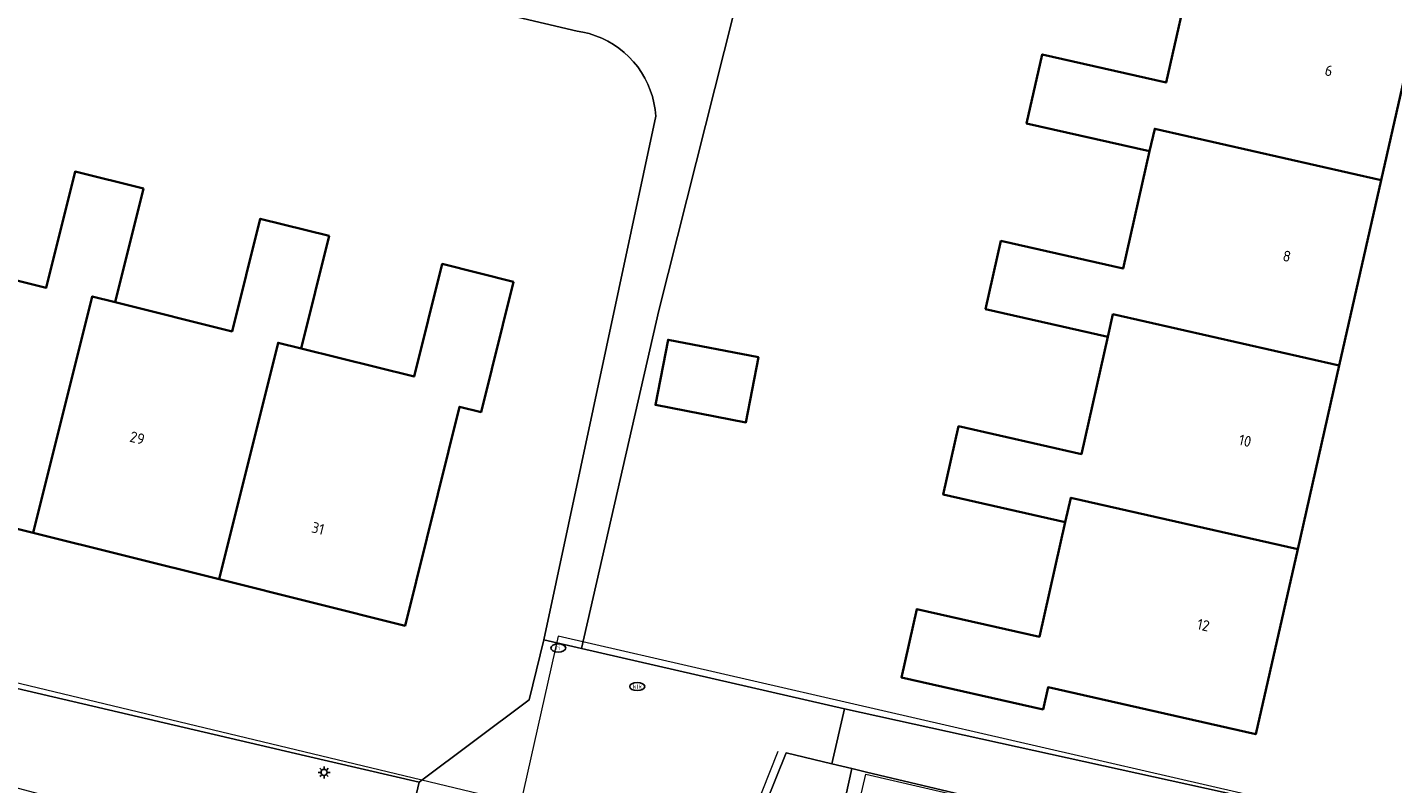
# Model space of a CAD drawing. Header units: metres. Extents: x 253395 to 254027, y 592765 to 593194.
# Tile 60 of 173: x 253483 to 253529, y 593044 to 593069. Entities that reach past the tile are written whole.
import ezdxf
from ezdxf.enums import TextEntityAlignment as Align
from ezdxf.lldxf.tags import DXFTag

# ---------------------------------------------------------------- set-up
doc = ezdxf.new("R2010")
doc.units = ezdxf.units.M
for name, color, linetype, lineweight in [('B-WE-IE-MEUBILAIR-S', 254, 'Continuous', 25), ('B-WE-KG-GRENS_PERCEEL-G', 254, 'KG-PERCEEL-SO', 18), ('B-WE-OG-BEBOUWING-GV', 254, 'Continuous', 35), ('B-WE-OG-BEBOUWING-T18', 254, 'Continuous', 18), ('B-WE-OG-TERREIN_BEGROEID-GV', 254, 'Continuous', 18), ('B-WE-OG-TERREIN_ERF-GV', 254, 'Continuous', 18), ('B-WE-RI-HWA_GOOT_MOLGOOT-G', 254, 'Continuous', 18), ('B-WE-VH-OPENVERHARDING-GV', 254, 'Continuous', 18)]:
    doc.layers.add(name, color=color, linetype=linetype, lineweight=lineweight)
doc.styles.add('NLCS-ISO', font='txt')
doc.styles.add('NLCS-ISO-M200-T18', font='txt', dxfattribs={"height": 0.36})
doc.styles.get("Standard").update_dxf_attribs({"font": 'simplex.shx'})
tags = doc.linetypes.add('KG-PERCEEL-SO', pattern='A,5.5,-2,["P",Standard,S=1.8,R=0,X=-0.5,Y=-0.9],-2,5.5,-2,[5,NLCS.SHX,S=0.75,R=0,X=0,Y=0],-2', length=19).pattern_tags.tags
tags[6] = DXFTag(74, 10)

# ---------------------------------------------------------------- blocks, each defined once
blk = doc.blocks.new('SIE-MEUBILAIR_PAAL_LICHTMAST-SO')
for points in [[(-0.62, 0), (-1, 0)], [(-0.71, 0.71), (-0.44, 0.44)], [(0, 1), (0, 0.62)], [(0.44, 0.44), (0.71, 0.71)], [(1, 0), (0.62, 0)], [(-0.71, -0.71), (-0.44, -0.44)], [(0, -0.62), (0, -1)], [(0.44, -0.44), (0.71, -0.71)]]:
    blk.add_lwpolyline(points)
blk.add_circle((0, 0), 0.5)
blk = doc.blocks.new('SIE-MEUBILAIR_PUT_RIOOLPUT-SO')
blk.add_ellipse((0, 0), major_axis=(1.25, 0), ratio=0.54)
at = {"style": 'NLCS-ISO'}
blk.add_text('ri', height=0.75, dxfattribs=at).set_placement((-0.04, 0.07), align=Align.MIDDLE_CENTER)
blk = doc.blocks.new('SIE-MEUBILAIR_PUT_KOLK-SO')
blk.add_ellipse((0, 0), major_axis=(1.25, 0), ratio=0.54)
at = {"style": 'NLCS-ISO'}
blk.add_text('klk', height=0.75, dxfattribs=at).set_placement((0.03, 0), align=Align.MIDDLE_CENTER)

msp = doc.modelspace()

# ---------------------------------------------------------------- linework, layer by layer
at = {"layer": 'B-WE-KG-GRENS_PERCEEL-G'}
for points in [[(253542.275, 593081.876), (253533.318, 593040.993), (253500.979, 593048.425), (253499.729, 593042.857), (253443.357, 593056.379), (253455.465, 593106.663), (253512.82, 593092.908), (253511.771, 593088.752)], [(253537.512, 593037.746), (253524.901, 592984.662), (253498.832, 592990.858), (253511.195, 593043.838)]]:
    msp.add_lwpolyline(points, close=True, dxfattribs=at)
at = {"layer": 'B-WE-OG-BEBOUWING-GV'}
for points in [[(253529.702, 593069.717), (253522.207, 593071.414), (253522.061, 593070.767), (253521.162, 593066.796), (253517.05, 593067.728), (253516.531, 593065.439), (253520.615, 593064.514), (253520.784, 593065.262), (253528.307, 593063.56)], [(253528.307, 593063.56), (253520.784, 593065.262), (253520.615, 593064.514), (253519.734, 593060.621), (253515.678, 593061.54), (253515.166, 593059.278), (253519.23, 593058.358), (253519.399, 593059.104), (253526.913, 593057.402)], [(253487.204, 593063.276), (253484.935, 593063.842), (253483.973, 593059.982), (253480.208, 593060.92), (253479.307, 593061.145), (253477.373, 593053.385), (253483.546, 593051.846), (253485.502, 593059.695), (253486.264, 593059.505)], [(253493.372, 593061.706), (253491.08, 593062.277), (253490.147, 593058.537), (253486.264, 593059.505), (253485.502, 593059.695), (253483.546, 593051.846), (253489.718, 593050.308), (253491.675, 593058.162), (253492.441, 593057.971)], [(253499.495, 593060.186), (253497.125, 593060.776), (253496.193, 593057.036), (253492.441, 593057.971), (253491.675, 593058.162), (253489.718, 593050.308), (253495.89, 593048.77), (253497.701, 593056.036), (253498.416, 593055.857)], [(253526.913, 593057.402), (253519.399, 593059.104), (253519.23, 593058.358), (253518.349, 593054.467), (253514.274, 593055.39), (253513.76, 593053.12), (253517.815, 593052.202), (253517.999, 593053.015), (253525.533, 593051.309)], [(253507.625, 593057.676), (253504.624, 593058.257), (253504.206, 593056.099), (253507.207, 593055.518)], [(253525.533, 593051.309), (253517.999, 593053.015), (253517.815, 593052.202), (253516.954, 593048.4), (253512.887, 593049.321), (253512.373, 593047.054), (253517.075, 593045.989), (253517.242, 593046.726), (253524.141, 593045.164)]]:
    msp.add_lwpolyline(points, close=True, dxfattribs=at)
at = {"layer": 'B-WE-OG-TERREIN_BEGROEID-GV'}
msp.add_lwpolyline([(253510.725, 593044.028), (253510.062, 593044.185), (253508.544, 593044.555), (253504.7, 593035.018), (253508.569, 593034.202)], close=True, dxfattribs=at)
at = {"layer": 'B-WE-OG-TERREIN_ERF-GV'}
for points in [[(253542.307, 593081.329), (253542.426, 593081.842), (253511.771, 593088.752), (253504.318, 593059.232), (253501.754, 593048.015), (253510.478, 593046.013), (253533.318, 593040.993)], [(253507.207, 593055.518), (253504.206, 593056.099), (253504.624, 593058.257), (253507.625, 593057.676)]]:
    msp.add_lwpolyline(points, close=True, dxfattribs=at)
for points in [[(253475.278, 593048.488), (253492.582, 593044.45), (253496.363, 593043.578), (253500.007, 593046.306), (253500.501, 593048.303), (253504.216, 593065.682), (253504.195, 593065.901), (253504.157, 593066.118), (253504.104, 593066.332), (253504.035, 593066.542), (253503.952, 593066.746), (253503.854, 593066.943), (253503.742, 593067.133), (253503.616, 593067.314), (253503.478, 593067.486), (253503.327, 593067.647), (253503.165, 593067.797), (253502.993, 593067.934), (253502.811, 593068.059), (253502.621, 593068.17), (253502.423, 593068.267), (253502.219, 593068.35), (253502.009, 593068.418), (253501.795, 593068.47), (253501.608, 593068.502), (253449.236, 593080.793)], [(253529.702, 593069.717), (253528.307, 593063.56), (253526.913, 593057.402), (253525.533, 593051.309), (253524.141, 593045.164), (253517.242, 593046.726), (253517.075, 593045.989), (253512.373, 593047.054), (253512.887, 593049.321), (253516.954, 593048.4), (253517.815, 593052.202), (253513.76, 593053.12), (253514.274, 593055.39), (253518.349, 593054.467), (253519.23, 593058.358), (253515.166, 593059.278), (253515.678, 593061.54), (253519.734, 593060.621), (253520.615, 593064.514), (253516.531, 593065.439), (253517.05, 593067.728), (253521.162, 593066.796), (253522.061, 593070.767)], [(253480.208, 593060.92), (253483.973, 593059.982), (253484.935, 593063.842), (253487.204, 593063.276), (253486.264, 593059.505), (253490.147, 593058.537), (253491.08, 593062.277), (253493.372, 593061.706), (253492.441, 593057.971), (253496.193, 593057.036), (253497.125, 593060.776), (253499.495, 593060.186), (253498.416, 593055.857), (253497.701, 593056.036), (253495.89, 593048.77), (253489.718, 593050.308), (253483.546, 593051.846), (253477.373, 593053.385)], [(253536.609, 593037.898), (253511.213, 593043.912), (253510.725, 593044.028), (253508.569, 593034.202)]]:
    msp.add_lwpolyline(points, dxfattribs=at)
at = {"layer": 'B-WE-RI-HWA_GOOT_MOLGOOT-G'}
msp.add_lwpolyline([(253508.273, 593044.597), (253504.551, 593035.219), (253499.865, 593023.645), (253497.927, 593018.177), (253496.431, 593013.496), (253495.307, 593009.67), (253493.668, 593003.093), (253493.248, 593001.279), (253493.175, 593000.948), (253493.025, 593000.141), (253492.913, 592999.327), (253492.839, 592998.509), (253492.804, 592997.689), (253492.807, 592996.868), (253492.849, 592996.048), (253492.929, 592995.23), (253493.114, 592993.343)], dxfattribs=at)
at = {"layer": 'B-WE-VH-OPENVERHARDING-GV'}
for points in [[(253449.236, 593080.793), (253501.608, 593068.502), (253501.795, 593068.47), (253502.009, 593068.418), (253502.219, 593068.35), (253502.423, 593068.267), (253502.621, 593068.17), (253502.811, 593068.059), (253502.993, 593067.934), (253503.165, 593067.797), (253503.327, 593067.647), (253503.478, 593067.486), (253503.616, 593067.314), (253503.742, 593067.133), (253503.854, 593066.943), (253503.952, 593066.746), (253504.035, 593066.542), (253504.104, 593066.332), (253504.157, 593066.118), (253504.195, 593065.901), (253504.216, 593065.682), (253500.501, 593048.303), (253501.754, 593048.015), (253504.318, 593059.232), (253511.771, 593088.752)], [(253504.7, 593035.018), (253508.544, 593044.555), (253510.062, 593044.185), (253510.478, 593046.013), (253501.754, 593048.015), (253500.501, 593048.303), (253500.007, 593046.306), (253496.363, 593043.578), (253495.665, 593040.618)], [(253533.318, 593040.993), (253510.478, 593046.013), (253510.062, 593044.185), (253510.725, 593044.028), (253511.213, 593043.912), (253536.609, 593037.898)]]:
    msp.add_lwpolyline(points, dxfattribs=at)
msp.add_lwpolyline([(253443.245, 593055.904), (253443.226, 593055.79), (253442.817, 593054.128), (253443.475, 593053.95), (253450.922, 593051.932), (253450.89, 593051.799), (253454.33, 593051.029), (253454.44, 593051.472), (253466.977, 593048.515), (253466.845, 593047.972), (253470.209, 593047.093), (253470.346, 593047.63), (253473.324, 593046.787), (253480.085, 593044.768), (253482.687, 593044.048), (253482.55, 593043.514), (253485.955, 593042.605), (253486.094, 593043.124), (253495.665, 593040.618), (253496.363, 593043.578), (253492.582, 593044.45), (253475.278, 593048.488), (253459.734, 593052.088), (253444.91, 593055.518)], close=True, dxfattribs=at)

# ---------------------------------------------------------------- block references
at = {"layer": 'B-WE-IE-MEUBILAIR-S', "xscale": 0.2, "yscale": 0.2, "zscale": 0.2}
for name, p in [('SIE-MEUBILAIR_PUT_RIOOLPUT-SO', (253500.979, 593048.027)), ('SIE-MEUBILAIR_PUT_KOLK-SO', (253503.601, 593046.749)), ('SIE-MEUBILAIR_PAAL_LICHTMAST-SO', (253493.201, 593043.901))]:
    msp.add_blockref(name, p, dxfattribs=at)

# ---------------------------------------------------------------- texts
at = {"layer": 'B-WE-OG-BEBOUWING-T18', "style": 'NLCS-ISO-M200-T18'}
for s, rotation, p in [('6', 347.3, (253526.566, 593067.191)), ('8', 347.3, (253525.172, 593061.033)), ('29', 346, (253487, 593055)), ('10', 347.3, (253523.785, 593054.908)), ('31', 346, (253493, 593052)), ('12', 347.3, (253522.399, 593048.789))]:
    msp.add_text(s, height=0.36, rotation=rotation, dxfattribs=at).set_placement(p, align=Align.MIDDLE)

doc.saveas('drawing.dxf')
